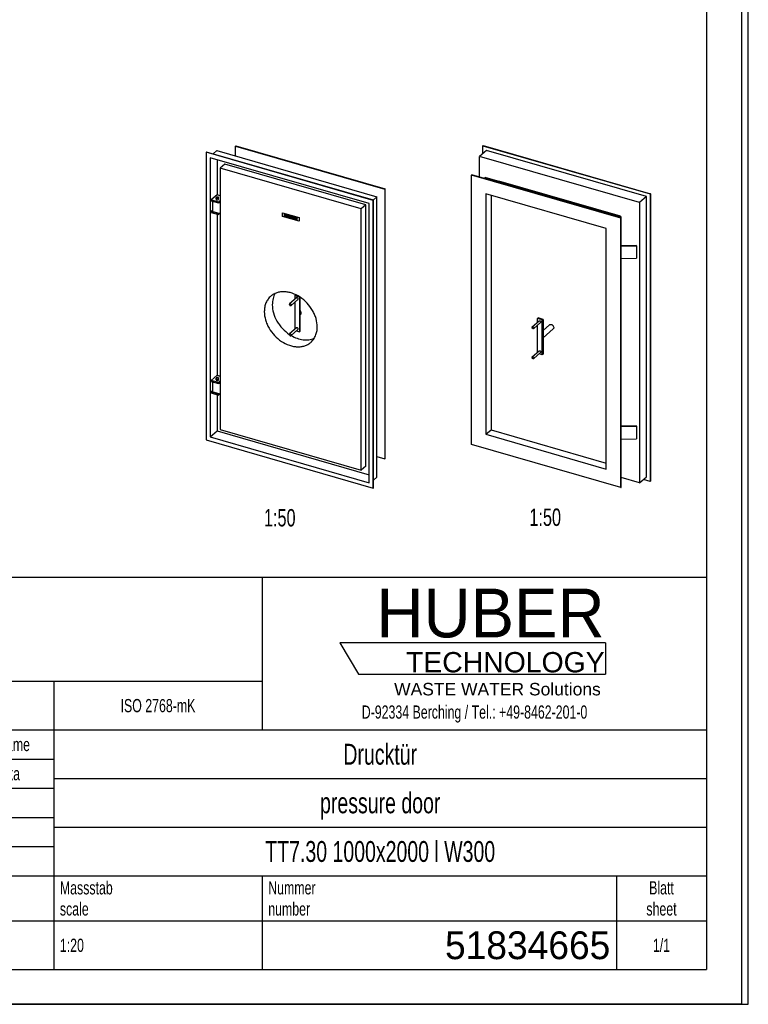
# Model space of a CAD drawing. Header units: millimetres. Extents: x 0 to 4200, y 0 to 5940.
# Tile 2 of 3: x 2102 to 4200, y 0 to 2835. Entities that reach past the tile are written whole.
import ezdxf

# ---------------------------------------------------------------- set-up
doc = ezdxf.new("R2010")
doc.units = ezdxf.units.MM
doc.header["$LTSCALE"] = 387.2
doc.layers.get('0').update_dxf_attribs({"linetype": 'CONTINUOUS'})
for name, color, linetype in [('005_AXIS', 7, 'CONTINUOUS'), ('007_CURVES', 7, 'CONTINUOUS'), ('053_NOTES', 7, 'CONTINUOUS'), ('HUBER_Logo_BL2', 7, 'CONTINUOUS')]:
    doc.layers.add(name, color=color, linetype=linetype)
doc.styles.get("Standard").update_dxf_attribs({"font": 'txt', "width": 0.7})
doc.styles.add('TEXTSTYLE_2', font='txt')
doc.styles.add('TEXTSTYLE_3', font='arial.ttf')
doc.styles.add('TEXTSTYLE_4', font='txt', dxfattribs={"width": 0.8})
doc.styles.add('TEXTSTYLE_5', font='txt')

# ---------------------------------------------------------------- blocks, each defined once
blk = doc.blocks.new('HUBER_LOGO_BL2', base_point=(3411.6, 1009.5))
at = {"layer": 'HUBER_Logo_BL2', "color": 5, "linetype": 'Continuous'}
for p, q in [((3788.5, 1040.5), (3023.5, 1040.5)), ((3023.5, 1040.5), (3077.5, 950.5)), ((3788.5, 1040.5), (3788.5, 950.5)), ((3077.5, 950.5), (3788.5, 950.5))]:
    blk.add_line(p, q, dxfattribs=at)
at = {"layer": 'HUBER_Logo_BL2', "color": 2, "linetype": 'Continuous', "attachment_point": 3, "line_spacing_factor": 0.78}
for s, insert, char_height, width, style in [('HUBER\\P\\fArial;\\H58.5;TECHNOLOGY ', (3786.3, 1196.7), 140.4, 775.343, 'TEXTSTYLE_2'), ('WASTE WATER Solutions', (3775.2, 925.3), 36, 594.067, 'TEXTSTYLE_3')]:
    blk.add_mtext(s, dxfattribs=dict(at, insert=insert, char_height=char_height, width=width, style=style))
at = {"layer": 'HUBER_Logo_BL2', "color": 2, "linetype": 'Continuous', "insert": (3411.6, 860.4), "char_height": 38, "width": 1621.786, "attachment_point": 2, "line_spacing_factor": 0.96}
blk.add_mtext('D-92334 Berching / Tel.: +49-8462-201-0', dxfattribs=at)
blk = doc.blocks.new('*T12')
at = {"color": 3, "linetype": 'Continuous'}
for p, q in [((0, 0), (3680, 0)), ((0, 0), (0, -1130)), ((2400, 0), (2400, -440)), ((3680, 0), (3680, -1130)), ((0, -300), (2400, -300)), ((1800, -300), (1800, -1130)), ((0, -440), (3680, -440)), ((160, -440), (160, -860)), ((540, -440), (540, -990)), ((770, -440), (770, -860)), ((940, -440), (940, -990)), ((1254, -440), (1254, -860)), ((1568, -440), (1568, -860)), ((0, -524), (1800, -524)), ((1800, -580), (3680, -580)), ((0, -608), (1800, -608)), ((0, -692), (1800, -692)), ((1800, -720), (3680, -720)), ((940, -776), (1800, -776)), ((0, -860), (3680, -860)), ((2400, -860), (2400, -1130)), ((3420, -860), (3420, -1130)), ((0, -990), (3680, -990)), ((0, -1130), (3680, -1130))]:
    blk.add_line(p, q, dxfattribs=at)
at = {"color": 2, "linetype": 'Continuous', "line_spacing_factor": 0.96}
for s, insert, char_height, width, attachment_point in [('Diese Zeichnung ist geistiges Eigentum der Fa. HUBER SE und damit urheberrechtlich \\Pgeschuetzt. Zuwiderhandlungen verpflichten zum Schadensersatz.\\PThis is a copyrighted drawing which is the intellectual property of HUBER SE.\\PAny contravening offender will be held liabel for payment of damages.', (17.5, -39.8), 38, 4429.714, 1), ('Technische Aenderungen vorbehalten / Subject to change', (17.5, -350), 40, 3049.524, 1), ('ISO 2768-mK', (2100, -351), 38, 665.905, 2), ('Datum/Date', (1271.5, -463), 38, 584.476, 1), ('Name', (1684, -463), 38, 253.333, 2), ('Drucktür', (2740, -480), 60, 686.857, 2), ('Bear./Rev.', (957.5, -547), 38, 544.667, 1), ('16.02.2024', (1411, -547), 38, 562.762, 2), ('ka', (1684, -547), 38, 123.048, 2), ('pressure door', (2740, -620), 60, 1120, 2), ('Gepr./Appr.', (957.5, -631), 38, 598.952, 1), ('-', (80, -631), 38, 68.762, 2), ('-', (350, -631), 38, 68.762, 2), ('-', (655, -631), 38, 68.762, 2), ('-', (855, -631), 38, 68.762, 2), ('Revi-\\Psion', (17.5, -726.6), 38, 276.857, 1), ('Aenderung\\PModification', (350, -726.6), 38, 606.19, 2), ('Tag\\PDate', (655, -726.6), 38, 235.238, 2), ('Norm. ', (957.5, -715), 38, 351.048, 1), ('Name', (855, -757), 38, 253.333, 2), ('TT7.30 1000x2000 l W300', (2740, -760), 60, 2165.714, 2), ('Projekt\\Pproject', (17.5, -875.6), 38, 367.333, 1), ('Massstab\\Pscale', (1817.5, -875.6), 38, 448.762, 1), ('Nummer\\Pnumber', (2417.5, -875.6), 38, 372.762, 1), ('Blatt\\Psheet', (3550, -875.6), 38, 275.048, 2), ('Simple Model', (1370, -906), 38, 656.857, 2), ('1:20', (1817.5, -1041), 38, 204.476, 1), ('1/1', (3550, -1041), 38, 159.238, 2)]:
    blk.add_mtext(s, dxfattribs=dict(at, insert=insert, char_height=char_height, width=width, attachment_point=attachment_point))
for s, insert, char_height, width, attachment_point, style in [('51834665', (3402.5, -1020), 80, 1106.667, 3, 'TEXTSTYLE_5'), ('-', (17.5, -1035), 50, 36.667, 1, 'TEXTSTYLE_4')]:
    blk.add_mtext(s, dxfattribs=dict(at, insert=insert, char_height=char_height, width=width, attachment_point=attachment_point, style=style))

msp = doc.modelspace()

# ---------------------------------------------------------------- linework, layer by layer
at = {"color": 7, "linetype": 'Continuous'}
for p, q in [((4200, 0), (4200, 5940)), ((4200, 0), (4200, 5940)), ((2723.448, 2470.601), (2724.448, 2471.467)), ((2723.448, 2442.311), (2723.448, 2470.601)), ((2723.448, 2470.601), (3152.997, 2346.601)), ((2724.448, 2471.467), (3153.997, 2347.467)), ((3436.9, 2472.915), (3435.9, 2472.049)), ((3435.9, 2449.657), (3435.9, 2472.049)), ((3435.9, 2472.049), (3917.41, 2333.049)), ((3436.9, 2472.915), (3918.41, 2333.915)), ((2638.467, 2452.987), (2639.467, 2453.853)), ((2638.467, 2452.987), (2638.467, 1625.066)), ((3119.977, 2313.987), (2638.467, 2452.987)), ((3120.977, 2314.853), (2639.467, 2453.853)), ((2658.859, 2448.255), (2669.859, 2457.781)), ((2669.859, 2457.781), (3130.585, 2324.781)), ((3446.292, 2458.657), (3426.292, 2441.336)), ((3426.292, 2381.869), (3426.292, 2441.336)), ((3887.018, 2308.336), (3426.292, 2441.336)), ((3907.018, 2325.657), (3446.292, 2458.657)), ((3107.853, 2305.362), (2650.591, 2437.362)), ((2650.591, 2437.362), (2650.591, 1633.691)), ((2670.591, 2431.589), (2670.591, 2330.668)), ((2692.626, 2418.531), (2679.426, 2407.099)), ((3098.619, 2301.331), (2692.626, 2418.531)), ((2679.426, 2407.099), (2679.426, 1654.696)), ((3085.419, 2289.899), (2679.426, 2407.099)), ((3403.881, 2388.339), (3402.881, 2387.473)), ((3402.881, 1611.514), (3402.881, 2387.473)), ((3832.429, 2263.473), (3402.881, 2387.473)), ((3833.429, 2264.339), (3403.881, 2388.339)), ((3442.433, 2380.674), (3441.433, 2379.808)), ((3441.433, 2377.498), (3441.433, 2379.808)), ((3832.877, 2266.808), (3441.433, 2379.808)), ((3833.877, 2267.674), (3442.433, 2380.674)), ((3481.718, 2369.91), (3481.218, 2369.477)), ((3831.592, 2268.91), (3481.718, 2369.91)), ((2670.591, 2330.668), (2653.391, 2315.772)), ((2679.426, 2328.118), (2670.591, 2330.668)), ((3119.585, 2315.255), (3130.585, 2324.781)), ((3130.585, 1517.645), (3130.585, 2324.781)), ((3152.997, 2346.601), (3153.997, 2347.467)), ((3152.997, 2346.601), (3152.997, 1570.643)), ((3153.997, 1571.509), (3153.997, 2347.467)), ((3790.86, 2233.903), (3444.45, 2333.903)), ((3444.45, 2333.903), (3444.45, 1641.083)), ((3459.45, 2329.573), (3459.45, 1654.073)), ((3907.018, 2325.657), (3887.018, 2308.336)), ((3907.018, 1518.521), (3907.018, 2325.657)), ((3918.41, 2333.915), (3917.41, 2333.049)), ((3917.41, 2333.049), (3917.41, 1505.129)), ((3918.41, 2333.915), (3918.41, 1505.995)), ((2673.83, 2309.872), (2653.391, 2315.772)), ((2653.391, 2313.001), (2653.391, 2315.772)), ((2653.391, 2313.001), (2673.83, 2307.101)), ((2657.663, 2283.016), (2657.663, 2311.768)), ((2679.426, 2314.719), (2673.83, 2309.872)), ((2673.83, 2307.101), (2673.83, 2309.872)), ((2675.33, 2308.4), (2673.83, 2307.101)), ((2675.33, 2308.4), (2679.426, 2311.947)), ((2675.33, 2308.4), (2679.426, 2307.218)), ((3098.619, 2301.331), (3085.419, 2289.899)), ((3098.619, 1548.928), (3098.619, 2301.331)), ((3107.853, 1501.691), (3107.853, 2305.362)), ((3119.977, 2313.987), (3120.977, 2314.853)), ((3119.977, 1486.066), (3119.977, 2313.987)), ((3120.977, 1486.932), (3120.977, 2314.853)), ((3887.018, 2308.336), (3887.018, 1501.2)), ((2657.663, 2286.216), (2653.391, 2282.517)), ((2653.391, 2279.746), (2653.391, 2282.517)), ((2673.83, 2276.617), (2653.391, 2282.517)), ((2653.391, 2279.746), (2673.83, 2273.846)), ((2657.663, 2283.016), (2675.33, 2277.916)), ((2670.591, 2274.78), (2670.591, 1811.053)), ((2675.33, 2277.916), (2673.83, 2276.617)), ((2677.73, 2277.223), (2673.83, 2273.846)), ((2673.83, 2273.846), (2673.83, 2276.617)), ((2675.33, 2277.916), (2679.426, 2276.734)), ((3085.419, 1537.496), (3085.419, 2289.899)), ((3831.592, 2268.91), (3831.092, 2268.477)), ((3831.592, 2268.333), (3831.592, 2268.91)), ((3833.429, 2264.339), (3832.429, 2263.473)), ((3832.429, 1487.514), (3832.429, 2263.473)), ((3833.877, 2267.674), (3832.877, 2266.808)), ((3832.877, 2266.808), (3832.877, 2264.498)), ((3833.429, 1488.38), (3833.429, 2264.339)), ((3833.877, 1529.82), (3833.877, 2267.674)), ((3790.86, 1541.083), (3790.86, 2233.903)), ((3878.357, 2185.089), (3833.877, 2183.849)), ((3833.877, 2182.847), (3878.469, 2184.091)), ((3878.469, 2184.091), (3878.357, 2185.089)), ((3878.469, 2184.091), (3878.469, 2148.064)), ((3833.877, 2146.821), (3878.469, 2148.064)), ((2896.094, 2042.367), (2894.094, 2040.635)), ((2896.094, 2042.367), (2900.548, 2041.082)), ((2894.094, 2040.635), (2894.094, 2029.94)), ((2894.094, 2040.635), (2907.95, 2036.635)), ((2894.094, 2021.474), (2894.094, 1943.338)), ((2908.013, 2036.69), (2907.95, 2036.635)), ((2907.95, 2036.635), (2907.95, 1936.176)), ((2909.95, 1988.138), (2909.95, 2035.41)), ((2909.95, 1937.908), (2909.95, 1988.138)), ((3592.927, 1974.307), (3594.927, 1976.04)), ((3592.927, 1963.612), (3592.927, 1974.307)), ((3606.783, 1970.307), (3592.927, 1974.307)), ((3608.783, 1972.04), (3594.927, 1976.04)), ((3606.783, 1970.307), (3608.783, 1972.04)), ((3606.783, 1869.849), (3606.783, 1970.307)), ((3608.783, 1972.04), (3608.783, 1921.81)), ((2898.688, 1938.85), (2907.95, 1936.176)), ((2907.95, 1936.176), (2909.95, 1937.908)), ((3592.927, 1877.01), (3592.927, 1955.146)), ((3608.783, 1921.81), (3608.783, 1871.581)), ((3606.783, 1869.849), (3597.521, 1872.522)), ((3608.783, 1871.581), (3606.783, 1869.849)), ((2670.591, 1811.053), (2653.391, 1796.157)), ((2653.391, 1793.386), (2653.391, 1796.157)), ((2673.83, 1790.257), (2653.391, 1796.157)), ((2653.391, 1793.386), (2673.83, 1787.486)), ((2657.663, 1763.401), (2657.663, 1792.153)), ((2670.591, 1811.053), (2679.426, 1808.502)), ((2679.426, 1795.104), (2673.83, 1790.257)), ((2673.83, 1787.486), (2673.83, 1790.257)), ((2675.33, 1788.785), (2673.83, 1787.486)), ((2675.33, 1788.785), (2679.426, 1792.332)), ((2675.33, 1788.785), (2679.426, 1787.602)), ((2657.663, 1766.601), (2653.391, 1762.902)), ((2673.83, 1757.002), (2653.391, 1762.902)), ((2653.391, 1760.13), (2653.391, 1762.902)), ((2653.391, 1760.13), (2673.83, 1754.23)), ((2657.663, 1763.401), (2675.33, 1758.301)), ((2675.33, 1758.301), (2673.83, 1757.002)), ((2677.73, 1757.608), (2673.83, 1754.23)), ((2675.33, 1758.301), (2679.426, 1757.118)), ((2670.591, 1755.165), (2670.591, 1651.011)), ((2673.83, 1754.23), (2673.83, 1757.002)), ((2650.591, 1633.691), (2670.591, 1651.011)), ((2670.591, 1651.011), (3107.853, 1524.785)), ((2679.426, 1654.696), (3085.419, 1537.496)), ((3444.45, 1641.083), (3459.45, 1654.073)), ((3459.45, 1654.073), (3790.86, 1558.404)), ((3878.357, 1665.474), (3833.877, 1664.233)), ((3833.877, 1663.232), (3878.469, 1664.475)), ((3878.469, 1664.475), (3878.357, 1665.474)), ((3878.469, 1664.475), (3878.469, 1628.449)), ((2638.467, 1625.066), (3119.977, 1486.066)), ((2650.591, 1633.691), (3107.853, 1501.691)), ((3444.45, 1641.083), (3790.86, 1541.083)), ((3833.877, 1627.205), (3878.469, 1628.449)), ((3832.429, 1487.514), (3402.881, 1611.514)), ((3130.585, 1577.112), (3152.997, 1570.643)), ((3153.997, 1571.509), (3152.997, 1570.643)), ((3098.619, 1548.928), (3085.419, 1537.496)), ((3130.585, 1517.645), (3120.977, 1509.325)), ((3833.429, 1529.432), (3833.877, 1529.82)), ((3887.018, 1501.2), (3833.429, 1516.67)), ((3887.018, 1501.2), (3907.018, 1518.521)), ((3917.41, 1505.129), (3898.018, 1510.727)), ((3918.41, 1505.995), (3917.41, 1505.129)), ((3119.977, 1486.066), (3120.977, 1486.932)), ((3832.429, 1487.514), (3833.429, 1488.38)), ((0, 0), (4200, 0)), ((0, 0), (4200, 0))]:
    msp.add_line(p, q, dxfattribs=at)
at = {"color": 3, "linetype": 'Continuous'}
for p, q in [((4180, 5900), (4180, 0)), ((4180, 0), (0, 0))]:
    msp.add_line(p, q, dxfattribs=at)
at = {"color": 5, "linetype": 'Continuous'}
for p in [(4080, 5800), (400, 100)]:
    msp.add_line(p, (4080, 100), dxfattribs=at)
at = {"layer": '005_AXIS', "color": 7, "linetype": 'Continuous'}
for p, q in [((2667.423, 2317.842), (2667.423, 2322.345)), ((2674.623, 2317.842), (2674.623, 2322.345)), ((2898.927, 2034.126), (2878.927, 2016.806)), ((2903.117, 2029.288), (2883.117, 2011.968)), ((2910.659, 1986.169), (2909.95, 1985.555)), ((3577.76, 1950.478), (3597.76, 1967.798)), ((3581.95, 1945.64), (3601.95, 1962.96)), ((3608.783, 1940.393), (3627.418, 1956.531)), ((2898.927, 1947.524), (2878.927, 1930.203)), ((2903.117, 1942.686), (2883.117, 1925.365)), ((3608.783, 1919.227), (3637.892, 1944.436)), ((3577.76, 1863.875), (3597.76, 1881.196)), ((3581.95, 1859.037), (3601.95, 1876.358)), ((2667.423, 1798.226), (2667.423, 1802.73)), ((2674.623, 1798.226), (2674.623, 1802.73))]:
    msp.add_line(p, q, dxfattribs=at)
for points, knots in [([(2667.905, 2323.245), (2667.763, 2323.122), (2667.525, 2322.857), (2667.423, 2322.506), (2667.423, 2322.345)], [0, 0, 0, 0, 0.5392113, 1, 1, 1, 1]), ([(2667.423, 2322.345), (2667.423, 2322.142), (2667.596, 2321.686), (2668.201, 2321.18), (2669.06, 2320.799), (2670.112, 2320.572), (2671.253, 2320.518), (2672.372, 2320.643), (2673.356, 2320.934), (2673.921, 2321.255), (2674.141, 2321.445)], [0, 0, 0, 0, 0.07975536, 0.17884969, 0.30257422, 0.4459512, 0.59891463, 0.74943444, 0.88595793, 1, 1, 1, 1]), ([(2667.423, 2317.842), (2667.423, 2317.639), (2667.596, 2317.183), (2668.201, 2316.677), (2669.06, 2316.296), (2670.112, 2316.069), (2671.253, 2316.014), (2672.372, 2316.14), (2673.356, 2316.431), (2673.921, 2316.752), (2674.141, 2316.942)], [0, 0, 0, 0, 0.07975535, 0.17884965, 0.30257417, 0.44595114, 0.59891458, 0.74943442, 0.88595792, 1, 1, 1, 1]), ([(2674.623, 2322.345), (2674.623, 2322.548), (2674.45, 2323.004), (2673.845, 2323.51), (2672.986, 2323.891), (2671.934, 2324.118), (2670.793, 2324.172), (2669.674, 2324.047), (2668.69, 2323.756), (2668.125, 2323.435), (2667.905, 2323.245)], [0, 0, 0, 0, 0.07975536, 0.17884969, 0.30257422, 0.4459512, 0.59891463, 0.74943444, 0.88595793, 1, 1, 1, 1]), ([(2674.141, 2321.445), (2674.283, 2321.568), (2674.522, 2321.833), (2674.623, 2322.184), (2674.623, 2322.345)], [0, 0, 0, 0, 0.5392113, 1, 1, 1, 1]), ([(2674.141, 2316.942), (2674.283, 2317.065), (2674.522, 2317.33), (2674.623, 2317.681), (2674.623, 2317.842)], [0, 0, 0, 0, 0.53921128, 1, 1, 1, 1]), ([(2958.632, 1950.298), (2958.632, 1958.309), (2956.695, 1970.613), (2951.068, 1986.247), (2943.209, 2001.851), (2929.932, 2019.631), (2909.954, 2036.648), (2890.845, 2046.327), (2875.159, 2050.552), (2863.736, 2051.878), (2852.718, 2051.375), (2842.356, 2049.039), (2832.903, 2044.912), (2827.339, 2041.008), (2824.813, 2038.82)], [0, 0, 0, 0, 0.12453461, 0.19038535, 0.25794133, 0.39550134, 0.53209569, 0.66260048, 0.72453273, 0.78386283, 0.84064289, 0.89518103, 0.94804098, 1, 1, 1, 1]), ([(2837.861, 2046.982), (2834.971, 2042.281), (2830.533, 2031.569), (2829.212, 2020.102), (2829.212, 2014.216)], [0, 0, 0, 0, 0.48389766, 1, 1, 1, 1]), ([(2824.813, 2038.82), (2821.84, 2036.245), (2816.432, 2030.287), (2810.532, 2019.549), (2806.961, 2007.34), (2806.212, 1998.709), (2806.212, 1994.298)], [0, 0, 0, 0, 0.2374169, 0.48045668, 0.7336977, 1, 1, 1, 1]), ([(2829.212, 2014.216), (2829.212, 2006.256), (2831.795, 1989.737), (2840.18, 1970.423), (2849.687, 1955.908), (2860.913, 1942.39), (2871.005, 1933.713), (2878.265, 1928.849)], [0, 0, 0, 0, 0.23401824, 0.48418467, 0.61320833, 0.74310883, 1, 1, 1, 1]), ([(2878.927, 2016.806), (2878.71, 2016.617), (2878.352, 2016.106), (2878.251, 2015.498), (2878.251, 2015.187)], [0, 0, 0, 0, 0.47999914, 1, 1, 1, 1]), ([(2878.251, 2015.187), (2878.251, 2014.589), (2878.646, 2013.352), (2879.736, 2012.192), (2880.839, 2011.632), (2881.682, 2011.461), (2882.478, 2011.556), (2882.933, 2011.808), (2883.117, 2011.968)], [0, 0, 0, 0, 0.25693395, 0.5308002, 0.66202454, 0.78362209, 0.89512191, 1, 1, 1, 1]), ([(2883.793, 2013.587), (2883.793, 2014.184), (2883.398, 2015.422), (2882.308, 2016.581), (2881.205, 2017.141), (2880.362, 2017.313), (2879.566, 2017.217), (2879.112, 2016.965), (2878.927, 2016.806)], [0, 0, 0, 0, 0.25693395, 0.5308002, 0.66202454, 0.78362209, 0.89512191, 1, 1, 1, 1]), ([(2883.117, 2011.968), (2883.334, 2012.156), (2883.692, 2012.667), (2883.793, 2013.275), (2883.793, 2013.587)], [0, 0, 0, 0, 0.47999914, 1, 1, 1, 1]), ([(2903.793, 2030.907), (2903.793, 2031.505), (2903.398, 2032.742), (2902.308, 2033.902), (2901.205, 2034.462), (2900.362, 2034.633), (2899.566, 2034.538), (2899.112, 2034.286), (2898.927, 2034.126)], [0, 0, 0, 0, 0.25693399, 0.53080027, 0.6620246, 0.78362213, 0.89512192, 1, 1, 1, 1]), ([(2903.117, 2029.288), (2903.334, 2029.476), (2903.692, 2029.988), (2903.793, 2030.596), (2903.793, 2030.907)], [0, 0, 0, 0, 0.47999916, 1, 1, 1, 1]), ([(2806.212, 1994.298), (2806.212, 1986.286), (2808.149, 1973.983), (2813.777, 1958.349), (2821.636, 1942.745), (2834.912, 1924.964), (2854.89, 1907.948), (2874, 1898.269), (2889.686, 1894.044), (2901.109, 1892.717), (2912.127, 1893.22), (2922.488, 1895.557), (2931.941, 1899.683), (2937.505, 1903.588), (2940.032, 1905.776)], [0, 0, 0, 0, 0.12453461, 0.19038535, 0.25794133, 0.39550134, 0.53209569, 0.66260048, 0.72453273, 0.78386283, 0.84064289, 0.89518103, 0.94804098, 1, 1, 1, 1]), ([(2912.35, 1990.216), (2912.35, 1991.259), (2911.863, 1993.433), (2910.688, 1995.302), (2909.951, 1996.152)], [0, 0, 0, 0, 0.48112485, 1, 1, 1, 1]), ([(2910.659, 1986.169), (2911.203, 1986.639), (2912.098, 1987.917), (2912.35, 1989.438), (2912.35, 1990.216)], [0, 0, 0, 0, 0.47999915, 1, 1, 1, 1]), ([(3597.76, 1967.798), (3597.944, 1967.958), (3598.399, 1968.21), (3599.195, 1968.305), (3600.038, 1968.134), (3601.141, 1967.574), (3602.231, 1966.414), (3602.626, 1965.177), (3602.626, 1964.579)], [0, 0, 0, 0, 0.10487808, 0.21637787, 0.3379754, 0.46919973, 0.74306601, 1, 1, 1, 1]), ([(3602.626, 1964.579), (3602.626, 1964.268), (3602.525, 1963.66), (3602.167, 1963.148), (3601.95, 1962.96)], [0, 0, 0, 0, 0.52000084, 1, 1, 1, 1]), ([(3627.418, 1956.531), (3627.879, 1956.93), (3629.015, 1957.56), (3631.005, 1957.799), (3633.112, 1957.37), (3635.157, 1956.335), (3636.975, 1954.784), (3638.839, 1952.297), (3639.583, 1949.978), (3639.583, 1948.484)], [0, 0, 0, 0, 0.10468967, 0.21598919, 0.33736828, 0.46835688, 0.60545763, 0.74352763, 1, 1, 1, 1]), ([(2878.927, 1930.203), (2878.71, 1930.015), (2878.352, 1929.504), (2878.251, 1928.895), (2878.251, 1928.584)], [0, 0, 0, 0, 0.47999914, 1, 1, 1, 1]), ([(2878.251, 1928.584), (2878.251, 1927.986), (2878.646, 1926.749), (2879.736, 1925.589), (2880.839, 1925.029), (2881.682, 1924.858), (2882.478, 1924.954), (2882.933, 1925.205), (2883.117, 1925.365)], [0, 0, 0, 0, 0.25693395, 0.5308002, 0.66202454, 0.78362209, 0.89512191, 1, 1, 1, 1]), ([(2883.793, 1926.984), (2883.793, 1927.582), (2883.398, 1928.819), (2882.308, 1929.979), (2881.205, 1930.539), (2880.362, 1930.71), (2879.566, 1930.615), (2879.112, 1930.363), (2878.927, 1930.203)], [0, 0, 0, 0, 0.25693395, 0.5308002, 0.66202454, 0.78362209, 0.89512191, 1, 1, 1, 1]), ([(2903.793, 1944.305), (2903.793, 1944.902), (2903.398, 1946.14), (2902.308, 1947.299), (2901.205, 1947.859), (2900.362, 1948.031), (2899.566, 1947.935), (2899.112, 1947.683), (2898.927, 1947.524)], [0, 0, 0, 0, 0.25693399, 0.53080027, 0.6620246, 0.78362213, 0.89512192, 1, 1, 1, 1]), ([(2903.117, 1942.686), (2903.334, 1942.874), (2903.692, 1943.385), (2903.793, 1943.993), (2903.793, 1944.305)], [0, 0, 0, 0, 0.47999916, 1, 1, 1, 1]), ([(2940.032, 1905.776), (2943.004, 1908.35), (2948.412, 1914.308), (2954.313, 1925.047), (2957.884, 1937.255), (2958.632, 1945.887), (2958.632, 1950.298)], [0, 0, 0, 0, 0.2374169, 0.48045668, 0.7336977, 1, 1, 1, 1]), ([(3577.084, 1948.859), (3577.084, 1949.17), (3577.185, 1949.778), (3577.543, 1950.29), (3577.76, 1950.478)], [0, 0, 0, 0, 0.52000086, 1, 1, 1, 1]), ([(3581.95, 1945.64), (3581.765, 1945.48), (3581.311, 1945.228), (3580.515, 1945.133), (3579.672, 1945.304), (3578.569, 1945.864), (3577.479, 1947.024), (3577.084, 1948.261), (3577.084, 1948.859)], [0, 0, 0, 0, 0.10487809, 0.21637791, 0.33797546, 0.4691998, 0.74306605, 1, 1, 1, 1]), ([(3577.76, 1950.478), (3577.944, 1950.637), (3578.399, 1950.889), (3579.195, 1950.985), (3580.038, 1950.814), (3581.141, 1950.254), (3582.231, 1949.094), (3582.626, 1947.856), (3582.626, 1947.259)], [0, 0, 0, 0, 0.10487809, 0.21637791, 0.33797546, 0.4691998, 0.74306605, 1, 1, 1, 1]), ([(3582.626, 1947.259), (3582.626, 1946.947), (3582.525, 1946.339), (3582.167, 1945.828), (3581.95, 1945.64)], [0, 0, 0, 0, 0.52000086, 1, 1, 1, 1]), ([(3639.583, 1948.484), (3639.583, 1947.705), (3639.33, 1946.185), (3638.435, 1944.907), (3637.892, 1944.436)], [0, 0, 0, 0, 0.52000085, 1, 1, 1, 1]), ([(2883.117, 1925.365), (2883.334, 1925.553), (2883.692, 1926.064), (2883.793, 1926.673), (2883.793, 1926.984)], [0, 0, 0, 0, 0.47999914, 1, 1, 1, 1]), ([(2883.406, 1925.611), (2888.849, 1922.398), (2900.03, 1917.086), (2917.527, 1912.803), (2934.504, 1912.642), (2945.158, 1915.443), (2949.985, 1917.528)], [0, 0, 0, 0, 0.27320634, 0.53121187, 0.77273776, 1, 1, 1, 1]), ([(3597.76, 1881.196), (3597.944, 1881.355), (3598.399, 1881.607), (3599.195, 1881.703), (3600.038, 1881.532), (3601.141, 1880.972), (3602.231, 1879.812), (3602.626, 1878.574), (3602.626, 1877.977)], [0, 0, 0, 0, 0.10487808, 0.21637787, 0.3379754, 0.46919973, 0.74306601, 1, 1, 1, 1]), ([(3602.626, 1877.977), (3602.626, 1877.665), (3602.525, 1877.057), (3602.167, 1876.546), (3601.95, 1876.358)], [0, 0, 0, 0, 0.52000084, 1, 1, 1, 1]), ([(3577.084, 1862.256), (3577.084, 1862.568), (3577.185, 1863.176), (3577.543, 1863.687), (3577.76, 1863.875)], [0, 0, 0, 0, 0.52000086, 1, 1, 1, 1]), ([(3581.95, 1859.037), (3581.765, 1858.877), (3581.311, 1858.626), (3580.515, 1858.53), (3579.672, 1858.701), (3578.569, 1859.261), (3577.479, 1860.421), (3577.084, 1861.658), (3577.084, 1862.256)], [0, 0, 0, 0, 0.10487809, 0.21637791, 0.33797546, 0.4691998, 0.74306605, 1, 1, 1, 1]), ([(3577.76, 1863.875), (3577.944, 1864.035), (3578.399, 1864.287), (3579.195, 1864.382), (3580.038, 1864.211), (3581.141, 1863.651), (3582.231, 1862.491), (3582.626, 1861.254), (3582.626, 1860.656)], [0, 0, 0, 0, 0.10487809, 0.21637791, 0.33797546, 0.4691998, 0.74306605, 1, 1, 1, 1]), ([(3582.626, 1860.656), (3582.626, 1860.345), (3582.525, 1859.737), (3582.167, 1859.225), (3581.95, 1859.037)], [0, 0, 0, 0, 0.52000086, 1, 1, 1, 1]), ([(2667.905, 1803.63), (2667.763, 1803.507), (2667.525, 1803.241), (2667.423, 1802.89), (2667.423, 1802.73)], [0, 0, 0, 0, 0.5392113, 1, 1, 1, 1]), ([(2667.423, 1802.73), (2667.423, 1802.527), (2667.596, 1802.071), (2668.201, 1801.565), (2669.06, 1801.184), (2670.112, 1800.957), (2671.253, 1800.903), (2672.372, 1801.028), (2673.356, 1801.319), (2673.921, 1801.64), (2674.141, 1801.83)], [0, 0, 0, 0, 0.07975536, 0.17884969, 0.30257422, 0.4459512, 0.59891463, 0.74943444, 0.88595793, 1, 1, 1, 1]), ([(2667.423, 1798.226), (2667.423, 1798.023), (2667.596, 1797.567), (2668.201, 1797.062), (2669.06, 1796.681), (2670.112, 1796.453), (2671.253, 1796.399), (2672.372, 1796.525), (2673.356, 1796.816), (2673.921, 1797.136), (2674.141, 1797.326)], [0, 0, 0, 0, 0.07975535, 0.17884965, 0.30257417, 0.44595114, 0.59891458, 0.74943442, 0.88595792, 1, 1, 1, 1]), ([(2674.623, 1802.73), (2674.623, 1802.933), (2674.45, 1803.389), (2673.845, 1803.894), (2672.986, 1804.276), (2671.934, 1804.503), (2670.793, 1804.557), (2669.674, 1804.431), (2668.69, 1804.141), (2668.125, 1803.82), (2667.905, 1803.63)], [0, 0, 0, 0, 0.07975536, 0.17884969, 0.30257422, 0.4459512, 0.59891463, 0.74943444, 0.88595793, 1, 1, 1, 1]), ([(2674.141, 1801.83), (2674.283, 1801.953), (2674.522, 1802.218), (2674.623, 1802.569), (2674.623, 1802.73)], [0, 0, 0, 0, 0.5392113, 1, 1, 1, 1]), ([(2674.141, 1797.326), (2674.283, 1797.449), (2674.522, 1797.715), (2674.623, 1798.066), (2674.623, 1798.226)], [0, 0, 0, 0, 0.53921128, 1, 1, 1, 1])]:
    msp.add_open_spline(points, degree=3, knots=knots, dxfattribs=at)
at = {"layer": '007_CURVES', "color": 4, "linetype": 'Continuous'}
for p, q in [((2858.173, 2268.55), (2858.173, 2278.943)), ((2858.173, 2278.943), (2906.671, 2264.943)), ((2906.671, 2254.55), (2858.173, 2268.55)), ((2865.825, 2275.002), (2863.684, 2275.62)), ((2863.684, 2275.62), (2863.684, 2268.692)), ((2863.684, 2268.692), (2865.825, 2268.074)), ((2865.825, 2272.577), (2865.825, 2275.002)), ((2868.164, 2271.902), (2865.825, 2272.577)), ((2865.825, 2270.876), (2868.164, 2270.201)), ((2865.825, 2268.074), (2865.825, 2270.876)), ((2868.164, 2274.327), (2868.164, 2271.902)), ((2870.314, 2273.706), (2868.164, 2274.327)), ((2868.164, 2270.201), (2868.164, 2267.398)), ((2870.314, 2266.778), (2870.314, 2273.706)), ((2871.742, 2273.294), (2871.742, 2269.163)), ((2873.878, 2272.677), (2871.742, 2273.294)), ((2873.878, 2268.447), (2873.878, 2272.677)), ((2878.382, 2271.377), (2876.245, 2271.994)), ((2876.245, 2271.994), (2876.245, 2267.764)), ((2878.382, 2267.247), (2878.382, 2271.377)), ((2883.812, 2269.809), (2879.804, 2270.966)), ((2879.804, 2270.966), (2879.804, 2264.038)), ((2881.964, 2268.939), (2882.909, 2268.666)), ((2881.964, 2267.625), (2881.964, 2268.939)), ((2893.06, 2267.14), (2887.323, 2268.796)), ((2887.323, 2268.796), (2887.323, 2261.868)), ((2868.164, 2267.398), (2870.314, 2266.778)), ((2879.804, 2264.038), (2883.5, 2262.971)), ((2882.895, 2267.357), (2881.964, 2267.625)), ((2881.964, 2266.307), (2883.051, 2265.993)), ((2881.964, 2264.903), (2881.964, 2266.307)), ((2883.055, 2264.588), (2881.964, 2264.903)), ((2887.323, 2261.868), (2893.164, 2260.181)), ((2889.469, 2266.697), (2893.06, 2265.66)), ((2889.469, 2265.596), (2889.469, 2266.697)), ((2892.8, 2264.634), (2889.469, 2265.596)), ((2889.469, 2264.183), (2892.8, 2263.221)), ((2889.469, 2262.817), (2889.469, 2264.183)), ((2893.164, 2261.75), (2889.469, 2262.817)), ((2892.8, 2263.221), (2892.8, 2264.634)), ((2893.06, 2265.66), (2893.06, 2267.14)), ((2893.164, 2260.181), (2893.164, 2261.75)), ((2894.346, 2266.769), (2894.346, 2259.84)), ((2897.914, 2265.739), (2894.346, 2266.769)), ((2894.346, 2259.84), (2896.496, 2259.22)), ((2896.496, 2264.749), (2897.436, 2264.477)), ((2896.496, 2263.341), (2896.496, 2264.749)), ((2897.399, 2263.08), (2896.496, 2263.341)), ((2896.496, 2262.032), (2896.685, 2261.977)), ((2896.496, 2259.22), (2896.496, 2262.032)), ((2897.597, 2261.019), (2898.741, 2258.572)), ((2898.741, 2258.572), (2901.16, 2257.873)), ((2901.16, 2257.873), (2900.121, 2260.177)), ((2906.671, 2264.943), (2906.671, 2254.55))]:
    msp.add_line(p, q, dxfattribs=at)
for centre, radius, start, end in [((2880.197, 2270.186), 8.56, 194.996754, 195.25663), ((2874.086, 2268.519), 2.225, 195.257946, 196.258512), ((2875.551, 2268.419), 1.672, 188.949862, 190.130782), ((2883.041, 2267.818), 0.73, 43.399698, 45.609618), ((2883.07, 2267.846), 0.689, 41.122968, 43.39933), ((2882.952, 2267.742), 0.847, 33.831075, 41.168648), ((2882.982, 2267.763), 0.81, 32.87759, 33.78017), ((2882.859, 2266.326), 3.61, 66.285032, 67.847188), ((2883.152, 2267.052), 2.851, 34.97759, 39.628295), ((2883.337, 2267.184), 2.624, 33.313155, 34.933035), ((2875.499, 2269.176), 3.788, 210.277678, 211.767509), ((2875.876, 2269.412), 4.232, 211.795089, 214.660341), ((2876.157, 2269.602), 4.572, 214.623421, 215.376326), ((2876.073, 2269.543), 4.469, 215.375292, 216.417411), ((2875.423, 2268.983), 3.61, 226.351111, 227.512391), ((2875.385, 2268.942), 3.553, 227.512461, 228.684063), ((2875.345, 2268.897), 3.493, 228.683067, 230.260807), ((2875.32, 2268.867), 3.454, 230.263078, 230.660145), ((2875.301, 2268.954), 3.513, 237.854186, 239.098276), ((2875.467, 2269.233), 3.837, 239.116252, 241.502941), ((2875.614, 2269.501), 4.143, 241.481282, 242.120955), ((2875.737, 2269.736), 4.409, 242.131391, 243.747827), ((2875.872, 2270.007), 4.711, 243.738343, 244.461707), ((2876.147, 2270.595), 5.361, 244.520874, 247.877361), ((2875.357, 2268.364), 1.468, 217.315137, 223.919001), ((2875.354, 2268.36), 1.463, 223.925811, 225.729729), ((2875.377, 2268.386), 1.498, 225.770393, 235.324389), ((2875.421, 2268.447), 1.573, 235.270803, 237.029508), ((2875.547, 2268.678), 1.837, 245.198306, 246.118518), ((2875.548, 2267.505), 0.66, 295.124279, 296.65473), ((2875.553, 2267.496), 0.649, 296.64211, 305.424248), ((2875.565, 2267.478), 0.628, 305.414276, 315.023566), ((2875.559, 2267.485), 0.636, 315.022633, 318.198559), ((2874.405, 2267.761), 1.841, 357.608409, 358.770352), ((2874.288, 2267.764), 1.958, 358.771401, 0.006627), ((2876.522, 2268.133), 3.102, 268.874657, 270.025774), ((2876.525, 2267.804), 2.773, 269.969213, 274.258249), ((2876.614, 2266.588), 1.554, 274.300862, 283.217839), ((2876.613, 2266.592), 1.558, 283.222946, 284.604092), ((2876.602, 2266.631), 1.599, 284.632237, 291.494617), ((2876.575, 2266.702), 1.675, 291.463416, 293.484606), ((2876.309, 2266.878), 2.017, 337.693429, 338.689023), ((2875.743, 2267.098), 2.624, 338.687338, 339.358102), ((2875.354, 2267.192), 3.025, 350.291155, 351.83853), ((2875.239, 2267.208), 3.141, 351.842047, 353.858719), ((2875.108, 2267.222), 3.273, 353.855565, 355.330817), ((2874.815, 2267.243), 3.566, 355.379964, 0.054808), ((2883.694, 2270.117), 2.874, 253.848284, 256.224086), ((2883.559, 2269.571), 2.312, 256.251326, 258.022196), ((2883.63, 2264.935), 0.431, 285.349482, 290.000554), ((2883.003, 2267.755), 0.785, 352.795821, 354.155757), ((2882.903, 2267.77), 0.885, 0.200852, 1.016025), ((2882.896, 2267.77), 0.892, 359.99995, 0.2016), ((2887.523, 2282.786), 20.232, 260.556676, 261.084258), ((2888, 2285.803), 23.286, 261.076135, 261.255037), ((2884.808, 2267.536), 1.227, 286.736283, 288.661086), ((2885.036, 2263.645), 0.897, 279.898628, 281.527678), ((2884.114, 2264.221), 2.078, 33.193993, 34.958719), ((2884.815, 2264.071), 1.397, 324.328755, 324.761376), ((2884.981, 2263.953), 1.194, 324.762048, 326.3446), ((2884.863, 2264.016), 1.328, 336.338765, 337.816209), ((2884.371, 2264.135), 1.836, 352.044813, 353.868999), ((2896.375, 2260.901), 1.12, 72.237034, 73.897891), ((2896.983, 2262.44), 2.077, 64.64666, 66.099654), ((2897.272, 2263.004), 1.443, 59.246473, 60.396507), ((2898.02, 2263.437), 0.429, 280.441334, 284.301552), ((2897.531, 2263.396), 0.973, 51.517616, 53.59198), ((2897.967, 2263.453), 0.476, 337.003919, 339.411568), ((2899.173, 2264.318), 2.75, 270.342791, 271.677626), ((2898.688, 2260.382), 1.107, 44.42453, 44.984048), ((2898.868, 2260.559), 0.855, 43.263336, 44.40495), ((2898.369, 2260.112), 1.525, 39.942001, 40.797439), ((2899.317, 2262.809), 1.232, 281.066191, 283.107345), ((2898.052, 2262.986), 2.558, 36.935761, 39.356235), ((2898.567, 2259.483), 1.702, 25.535614, 26.651815), ((2897.923, 2262.891), 2.717, 31.72905, 36.903626), ((2899.35, 2262.812), 1.219, 308.022819, 311.108195), ((2898.921, 2259.652), 1.31, 23.655042, 25.56467), ((2897.776, 2262.797), 2.892, 30.530348, 31.767222), ((2897.733, 2262.772), 2.942, 30.213236, 30.532939), ((2899.102, 2262.907), 1.485, 341.965086, 344.765558), ((2898.251, 2263.068), 2.345, 12.356544, 13.460452), ((2898.477, 2263.018), 2.121, 353.666593, 355.949237), ((2898.176, 2263.038), 2.422, 355.993256, 0.059603), ((2898.012, 2263.042), 2.587, 1.589688, 2.488965), ((2897.965, 2263.04), 2.634, 359.996811, 1.587491)]:
    msp.add_arc(centre, radius, start, end, dxfattribs=at)
for points in [[(2871.929, 2267.971), (2871.804, 2268.438), (2871.742, 2268.832), (2871.742, 2269.163)], [(2872.228, 2267.266), (2872.102, 2267.483), (2872.01, 2267.692), (2871.95, 2267.897)], [(2873.878, 2268.447), (2873.878, 2268.347), (2873.885, 2268.251), (2873.9, 2268.159)], [(2873.905, 2268.125), (2873.949, 2267.882), (2874.044, 2267.665), (2874.19, 2267.474)], [(2883.551, 2268.34), (2883.415, 2268.473), (2883.201, 2268.582), (2882.909, 2268.666)], [(2883.788, 2267.786), (2883.785, 2267.937), (2883.743, 2268.078), (2883.663, 2268.203)], [(2883.812, 2269.809), (2883.955, 2269.768), (2884.091, 2269.721), (2884.22, 2269.669)], [(2884.31, 2269.63), (2884.739, 2269.442), (2885.084, 2269.189), (2885.348, 2268.87)], [(2885.529, 2268.624), (2885.767, 2268.262), (2885.886, 2267.882), (2885.886, 2267.486)], [(2872.931, 2266.371), (2872.771, 2266.525), (2872.619, 2266.698), (2872.477, 2266.89)], [(2873.432, 2265.98), (2873.323, 2266.048), (2873.223, 2266.12), (2873.131, 2266.195)], [(2875.234, 2265.239), (2874.894, 2265.337), (2874.525, 2265.467), (2874.128, 2265.629)], [(2874.565, 2267.127), (2874.631, 2267.084), (2874.702, 2267.045), (2874.776, 2267.011)], [(2874.803, 2266.999), (2874.885, 2266.962), (2874.972, 2266.931), (2875.064, 2266.905)], [(2875.064, 2266.905), (2875.376, 2266.814), (2875.631, 2266.816), (2875.828, 2266.908)], [(2876.461, 2265.031), (2876.104, 2265.038), (2875.694, 2265.106), (2875.234, 2265.239)], [(2876.033, 2267.06), (2876.161, 2267.203), (2876.232, 2267.411), (2876.244, 2267.684)], [(2877.588, 2265.363), (2877.474, 2265.283), (2877.359, 2265.217), (2877.242, 2265.166)], [(2878.175, 2266.112), (2878.047, 2265.8), (2877.853, 2265.552), (2877.588, 2265.363)], [(2878.336, 2266.682), (2878.305, 2266.503), (2878.259, 2266.334), (2878.199, 2266.173)], [(2883.835, 2265.578), (2883.684, 2265.744), (2883.424, 2265.885), (2883.051, 2265.993)], [(2883.055, 2264.588), (2883.358, 2264.501), (2883.588, 2264.476), (2883.744, 2264.519)], [(2883.08, 2267.31), (2883.313, 2267.261), (2883.483, 2267.266), (2883.59, 2267.326)], [(2884.203, 2262.829), (2883.862, 2262.885), (2883.626, 2262.935), (2883.5, 2262.971)], [(2883.59, 2267.326), (2883.697, 2267.388), (2883.761, 2267.499), (2883.781, 2267.657)], [(2883.777, 2264.53), (2883.798, 2264.537), (2883.817, 2264.546), (2883.835, 2264.557)], [(2883.783, 2267.675), (2883.786, 2267.705), (2883.788, 2267.737), (2883.788, 2267.77)], [(2884.062, 2265.021), (2884.062, 2265.224), (2883.986, 2265.411), (2883.835, 2265.578)], [(2883.835, 2264.557), (2883.986, 2264.646), (2884.062, 2264.799), (2884.062, 2265.021)], [(2885.19, 2262.762), (2885.013, 2262.731), (2884.767, 2262.74), (2884.459, 2262.788)], [(2885.162, 2266.361), (2885.043, 2266.325), (2884.908, 2266.304), (2884.757, 2266.295)], [(2884.757, 2266.295), (2885.229, 2266.042), (2885.581, 2265.751), (2885.817, 2265.412)], [(2885.504, 2266.541), (2885.422, 2266.469), (2885.32, 2266.414), (2885.201, 2266.374)], [(2885.272, 2262.781), (2885.254, 2262.775), (2885.235, 2262.771), (2885.215, 2262.767)], [(2885.95, 2263.256), (2885.782, 2263.021), (2885.557, 2262.862), (2885.272, 2262.781)], [(2885.886, 2267.486), (2885.886, 2267.074), (2885.759, 2266.762), (2885.504, 2266.541)], [(2885.853, 2265.359), (2886.09, 2264.998), (2886.208, 2264.6), (2886.208, 2264.16)], [(2886.079, 2263.482), (2886.049, 2263.415), (2886.015, 2263.351), (2885.975, 2263.292)], [(2886.189, 2263.881), (2886.171, 2263.749), (2886.138, 2263.626), (2886.092, 2263.514)], [(2886.208, 2264.16), (2886.208, 2264.084), (2886.204, 2264.01), (2886.196, 2263.939)], [(2897.207, 2261.662), (2897.062, 2261.806), (2896.898, 2261.909), (2896.716, 2261.967)], [(2897.597, 2261.019), (2897.449, 2261.335), (2897.323, 2261.547), (2897.207, 2261.662)], [(2897.399, 2263.08), (2897.493, 2263.053), (2897.682, 2263.027), (2897.966, 2263.008)], [(2897.824, 2264.339), (2897.712, 2264.389), (2897.583, 2264.435), (2897.436, 2264.477)], [(2897.985, 2264.259), (2897.95, 2264.279), (2897.912, 2264.298), (2897.872, 2264.317)], [(2897.914, 2265.739), (2898.575, 2265.548), (2899.081, 2265.345), (2899.431, 2265.13)], [(2897.966, 2263.008), (2898.013, 2263.005), (2898.057, 2263.007), (2898.098, 2263.014)], [(2898.109, 2264.179), (2898.079, 2264.202), (2898.046, 2264.223), (2898.01, 2264.244)], [(2898.126, 2263.02), (2898.197, 2263.038), (2898.258, 2263.074), (2898.312, 2263.127)], [(2898.234, 2264.066), (2898.206, 2264.098), (2898.174, 2264.128), (2898.137, 2264.158)], [(2898.448, 2263.491), (2898.448, 2263.713), (2898.377, 2263.903), (2898.234, 2264.066)], [(2898.312, 2263.127), (2898.352, 2263.167), (2898.383, 2263.214), (2898.406, 2263.267)], [(2898.413, 2263.286), (2898.436, 2263.347), (2898.448, 2263.415), (2898.448, 2263.491)], [(2899.19, 2261.568), (2899.106, 2261.568), (2899.017, 2261.571), (2898.92, 2261.577)], [(2898.92, 2261.577), (2899.17, 2261.417), (2899.356, 2261.28), (2899.471, 2261.165)], [(2899.553, 2261.6), (2899.465, 2261.583), (2899.366, 2261.573), (2899.254, 2261.569)], [(2899.431, 2265.13), (2899.66, 2264.99), (2899.859, 2264.815), (2900.03, 2264.607)], [(2899.491, 2261.145), (2899.501, 2261.134), (2899.512, 2261.122), (2899.524, 2261.108)], [(2899.539, 2261.091), (2899.612, 2261.003), (2899.706, 2260.873), (2899.823, 2260.693)], [(2899.674, 2261.631), (2899.649, 2261.623), (2899.623, 2261.616), (2899.596, 2261.609)], [(2900.101, 2261.852), (2899.978, 2261.756), (2899.835, 2261.682), (2899.674, 2261.631)], [(2899.823, 2260.693), (2899.943, 2260.507), (2900.031, 2260.359), (2900.088, 2260.246)], [(2900.349, 2262.114), (2900.292, 2262.032), (2900.226, 2261.958), (2900.152, 2261.894)], [(2900.275, 2264.252), (2900.393, 2264.051), (2900.478, 2263.838), (2900.532, 2263.614)], [(2900.514, 2262.447), (2900.473, 2262.322), (2900.418, 2262.212), (2900.349, 2262.114)], [(2900.585, 2262.784), (2900.574, 2262.689), (2900.557, 2262.6), (2900.534, 2262.516)], [(2900.542, 2263.57), (2900.571, 2263.435), (2900.589, 2263.296), (2900.596, 2263.154)]]:
    msp.add_open_spline(points, degree=3, dxfattribs=at)

# ---------------------------------------------------------------- block references
msp.add_blockref('*T12', (400, 1230))
at = {"layer": 'HUBER_Logo_BL2'}
msp.add_blockref('HUBER_LOGO_BL2', (3411.593, 1009.548), dxfattribs=at)

# ---------------------------------------------------------------- texts
at = {"layer": '053_NOTES', "color": 2, "linetype": 'Continuous', "char_height": 50, "width": 182.14286, "attachment_point": 3, "line_spacing_factor": 0.9}
for insert in [(2896.232, 1425.866), (3660.645, 1427.314)]:
    msp.add_mtext('1:50', dxfattribs=dict(at, insert=insert))

doc.saveas('drawing.dxf')
